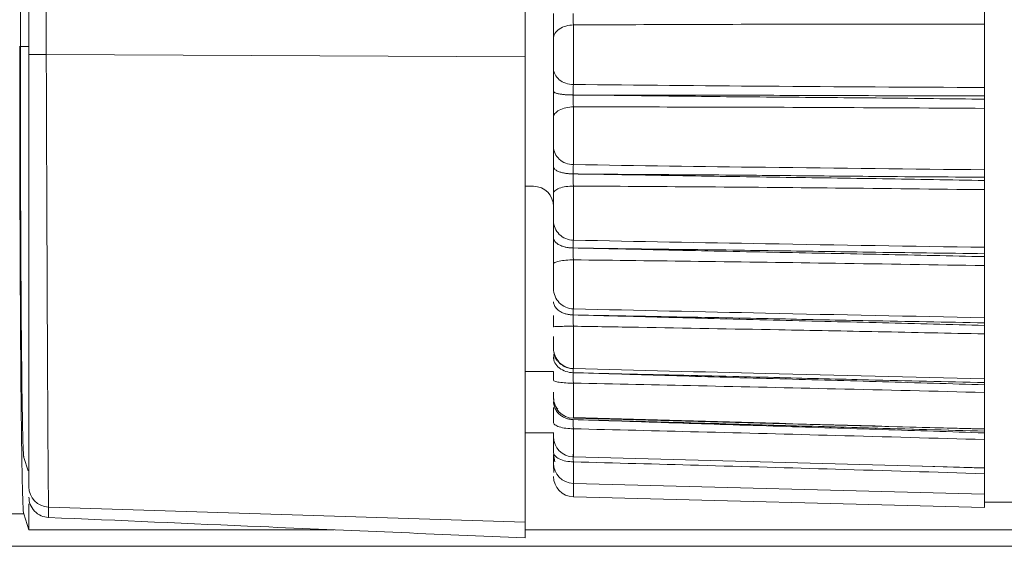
# Model space of a CAD drawing. Header units: millimetres. Extents: x 54 to 738, y 201 to 591.
# Tile 7 of 22: x 176 to 200, y 461 to 474. Entities that reach past the tile are written whole.
import ezdxf

# ---------------------------------------------------------------- set-up
doc = ezdxf.new("R2010")
doc.units = ezdxf.units.MM
doc.header["$LTSCALE"] = 3

msp = doc.modelspace()

# ---------------------------------------------------------------- linework, layer by layer
at = {"color": 7, "linetype": 'Continuous', "lineweight": 0}
for p, q in [((175.666, 475.029), (175.666, 473.408)), ((199.376, 474.583), (199.376, 473.853)), ((189.263, 473.939), (189.263, 472.476)), ((199.376, 472.495), (199.376, 473.853)), ((188.076, 473.158), (176.302, 473.215)), ((199.376, 472.495), (199.376, 471.776)), ((189.263, 471.926), (189.263, 470.507)), ((199.376, 470.459), (199.376, 471.776)), ((199.376, 470.459), (199.376, 469.772)), ((188.076, 469.98), (188.285, 469.977)), ((189.263, 469.982), (189.263, 468.651)), ((199.376, 468.537), (199.376, 469.772)), ((199.376, 468.537), (199.376, 467.904)), ((189.263, 468.168), (189.263, 466.965)), ((199.376, 466.788), (199.376, 467.904)), ((188.776, 466.524), (188.776, 466.803)), ((199.376, 466.788), (199.376, 466.228)), ((189.263, 466.537), (189.263, 465.498)), ((199.376, 465.265), (199.376, 466.228)), ((188.785, 465.855), (188.784, 465.702)), ((188.776, 465.429), (188.076, 465.429)), ((188.776, 465.213), (188.776, 465.429)), ((199.376, 465.265), (199.376, 464.795)), ((199.376, 464.013), (199.376, 464.795)), ((189.263, 464.277), (199.376, 464.012)), ((190.045, 464.222), (199.376, 463.959)), ((188.776, 463.918), (188.076, 463.918)), ((199.376, 464.013), (199.376, 463.648)), ((199.376, 463.062), (199.376, 463.648)), ((175.861, 462.982), (175.751, 463.311)), ((188.776, 463.388), (188.808, 463.207)), ((188.776, 463.388), (188.808, 463.207)), ((189.263, 463.327), (199.376, 463.062)), ((175.876, 462.762), (175.876, 463.148)), ((188.783, 463.067), (188.784, 462.945)), ((197.846, 463.102), (199.376, 463.049)), ((199.376, 463.072), (199.376, 462.822)), ((189.263, 462.677), (199.376, 462.412)), ((199.376, 462.412), (199.376, 462.822)), ((189.263, 462.347), (199.376, 462.082)), ((199.376, 462.412), (199.376, 462.342)), ((199.376, 462.082), (199.376, 462.342)), ((199.376, 462.218), (467.376, 462.218)), ((175.876, 461.537), (175.876, 462.172)), ((176.354, 461.84), (176.36, 462.095)), ((188.076, 461.722), (176.36, 462.095)), ((175.876, 461.537), (175.747, 461.925)), ((188.076, 461.337), (188.076, 461.722)), ((183.379, 461.537), (175.876, 461.537)), ((478.676, 461.537), (188.076, 461.537)), ((109.383, 461.131), (547.369, 461.131))]:
    msp.add_line(p, q, dxfattribs=at)
at = {"color": 18, "linetype": 'Continuous', "lineweight": 0}
for p, q in [((175.876, 473.408), (175.666, 473.408)), ((188.776, 465.948), (188.776, 465.998)), ((189.263, 465.139), (189.263, 464.277)), ((189.263, 464.018), (189.263, 463.327)), ((189.263, 463.206), (189.263, 462.677)), ((189.263, 462.677), (189.263, 462.347))]:
    msp.add_line(p, q, dxfattribs=at)
at = {"color": 7, "linetype": 'Continuous', "lineweight": 0}
for centre, start, end in [((188.276, 469.477), 0, 89), ((189.276, 464.776), 180, 268.5), ((189.276, 463.826), 180, 268.5), ((189.276, 463.177), 180, 268.5), ((189.276, 462.847), 180, 268.5), ((176.376, 462.595), 180.0059, 268.1309)]:
    msp.add_arc(centre, 0.5, start, end, dxfattribs=at)
for points in [[(188.076, 473.158), (188.076, 473.862), (188.076, 474.574), (188.076, 475.279)], [(175.876, 475.219), (175.876, 474.552), (175.876, 473.884), (175.876, 473.217)], [(189.263, 473.939), (189.26, 474.015), (189.258, 474.117), (189.258, 474.218)], [(188.076, 461.722), (188.076, 461.742), (188.076, 461.92), (188.076, 462.594), (188.076, 463.654), (188.076, 465.066), (188.076, 466.783), (188.076, 468.748), (188.076, 470.895), (188.076, 472.399), (188.076, 473.158)], [(189.258, 472.218), (189.258, 472.318), (189.26, 472.413), (189.263, 472.476)], [(189.263, 471.926), (189.26, 472.012), (189.258, 472.119), (189.258, 472.218)], [(189.258, 470.279), (189.258, 470.375), (189.26, 470.459), (189.263, 470.507)], [(189.263, 469.982), (189.26, 470.077), (189.258, 470.185), (189.258, 470.279)], [(189.258, 468.46), (189.258, 468.549), (189.26, 468.619), (189.263, 468.651)], [(189.263, 468.168), (189.26, 468.267), (189.258, 468.374), (189.258, 468.46)], [(189.258, 466.815), (189.258, 466.895), (189.26, 466.95), (189.263, 466.965)], [(189.263, 466.537), (189.26, 466.638), (189.258, 466.74), (189.258, 466.815)], [(189.258, 465.395), (189.258, 465.463), (189.26, 465.501), (189.263, 465.498)], [(189.263, 465.139), (189.26, 465.24), (189.258, 465.333), (189.258, 465.395)], [(189.263, 464.018), (189.26, 464.114), (189.258, 464.196), (189.258, 464.244)], [(189.263, 463.206), (189.26, 463.295), (189.258, 463.364), (189.258, 463.396)], [(176.354, 461.84), (178.095, 461.765), (179.835, 461.689), (181.576, 461.614)], [(181.576, 461.614), (183.743, 461.521), (185.909, 461.429), (188.076, 461.337)]]:
    msp.add_open_spline(points, degree=3, dxfattribs=at)
for points, knots in [([(176.302, 473.215), (176.302, 473.549), (176.3, 474.218), (176.302, 474.887), (176.302, 475.222)], [0, 0, 0, 0, 0.5, 1, 1, 1, 1]), ([(188.776, 473.608), (188.776, 473.629), (188.776, 473.671), (188.776, 473.739), (188.776, 473.81), (188.776, 473.911), (188.776, 474.047), (188.776, 474.16), (188.776, 474.217)], [0, 0, 0, 0, 0.123361, 0.245545, 0.367533, 0.49031, 0.745047, 1, 1, 1, 1]), ([(188.776, 473.608), (188.776, 473.646), (188.786, 473.688), (188.834, 473.768), (188.87, 473.807), (188.965, 473.871), (189.022, 473.896), (189.142, 473.93), (189.205, 473.938), (189.263, 473.939)], [0, 0, 0, 0, 0.25, 0.25, 0.5, 0.5, 0.75, 0.75, 1, 1, 1, 1]), ([(199.376, 473.958), (198.154, 473.959), (195.809, 473.96), (192.438, 473.953), (190.288, 473.943), (189.263, 473.939)], [0, 0, 0, 0, 0.362441, 0.695774, 1, 1, 1, 1]), ([(188.776, 472.867), (188.776, 472.882), (188.776, 472.913), (188.776, 472.966), (188.776, 473.034), (188.776, 473.12), (188.776, 473.222), (188.776, 473.327), (188.776, 473.429), (188.776, 473.525), (188.776, 473.58), (188.776, 473.608)], [0, 0, 0, 0, 0.08423, 0.167118, 0.250109, 0.373657, 0.500084, 0.623629, 0.750056, 0.87286, 1, 1, 1, 1]), ([(175.747, 461.925), (175.74, 461.944), (175.734, 462.035), (175.724, 462.275), (175.721, 462.373), (175.715, 462.602), (175.712, 462.736), (175.703, 463.181), (175.698, 463.54), (175.687, 464.379), (175.682, 464.865), (175.673, 465.922), (175.669, 466.496), (175.664, 467.426), (175.662, 467.749), (175.659, 468.405), (175.658, 468.74), (175.654, 469.762), (175.652, 470.469), (175.65, 471.934), (175.649, 472.674), (175.649, 473.421)], [0, 0, 0, 0, 0.125, 0.125, 0.1875, 0.1875, 0.25, 0.25, 0.375, 0.375, 0.5, 0.5, 0.625, 0.625, 0.6875, 0.6875, 0.75, 0.75, 0.875, 0.875, 1, 1, 1, 1]), ([(175.751, 463.311), (175.75, 463.315), (175.749, 463.322), (175.746, 463.346), (175.743, 463.379), (175.74, 463.421), (175.737, 463.473), (175.735, 463.535), (175.73, 463.656), (175.724, 463.88), (175.714, 464.372), (175.702, 465.149), (175.69, 466.323), (175.68, 467.72), (175.674, 469.066), (175.67, 470.237), (175.668, 471.042), (175.667, 471.719), (175.666, 472.27), (175.666, 472.834), (175.666, 473.215), (175.666, 473.408)], [0, 0, 0, 0, 0.021238, 0.042217, 0.062957, 0.083479, 0.103802, 0.123947, 0.143937, 0.205856, 0.269484, 0.385605, 0.500008, 0.614379, 0.730531, 0.794126, 0.856076, 0.891143, 0.926745, 0.962995, 1, 1, 1, 1]), ([(175.876, 473.217), (175.876, 471.84), (175.876, 470.464), (175.876, 467.918), (175.876, 466.749), (175.876, 464.789), (175.876, 463.999), (175.876, 462.914), (175.876, 462.619), (175.876, 462.594)], [0, 0, 0, 0, 0.25, 0.25, 0.5, 0.5, 0.75, 0.75, 1, 1, 1, 1]), ([(176.302, 473.215), (176.247, 473.215), (176.191, 473.215), (176.084, 473.215), (176.035, 473.215), (175.955, 473.216), (175.924, 473.216), (175.885, 473.217), (175.876, 473.217), (175.876, 473.217)], [0, 0, 0, 0, 0.25, 0.25, 0.5, 0.5, 0.75, 0.75, 1, 1, 1, 1]), ([(176.36, 462.095), (176.359, 462.098), (176.359, 462.104), (176.358, 462.127), (176.357, 462.161), (176.357, 462.208), (176.356, 462.267), (176.355, 462.34), (176.354, 462.427), (176.353, 462.529), (176.352, 462.646), (176.35, 462.779), (176.349, 462.929), (176.348, 463.095), (176.347, 463.279), (176.345, 463.48), (176.344, 463.7), (176.342, 463.938), (176.341, 464.196), (176.339, 464.472), (176.338, 464.768), (176.336, 465.083), (176.332, 465.801), (176.327, 466.959), (176.32, 468.572), (176.314, 470.016), (176.31, 471.22), (176.306, 472.148), (176.304, 472.781), (176.303, 473.103), (176.302, 473.215)], [0, 0, 0, 0, 0.019836, 0.040072, 0.060706, 0.081737, 0.103167, 0.124997, 0.147226, 0.169852, 0.192876, 0.216299, 0.240122, 0.264344, 0.288964, 0.313981, 0.339398, 0.365214, 0.39143, 0.418043, 0.445055, 0.472465, 0.500275, 0.623708, 0.729814, 0.818579, 0.889992, 0.944036, 0.980709, 1, 1, 1, 1]), ([(188.776, 472.867), (188.776, 472.766), (188.828, 472.666), (189.008, 472.522), (189.134, 472.478), (189.263, 472.476)], [0, 0, 0, 0, 0.5, 0.5, 1, 1, 1, 1]), ([(188.776, 472.307), (188.776, 472.335), (188.776, 472.39), (188.776, 472.47), (188.776, 472.548), (188.776, 472.646), (188.776, 472.758), (188.776, 472.83), (188.776, 472.867)], [0, 0, 0, 0, 0.127005, 0.253501, 0.380596, 0.509384, 0.752953, 1, 1, 1, 1]), ([(189.263, 472.476), (190.837, 472.461), (194.208, 472.429), (197.579, 472.411), (199.376, 472.402)], [0, 0, 0, 0, 0.467035, 1, 1, 1, 1]), ([(188.776, 472.307), (188.777, 472.303), (188.779, 472.293), (188.795, 472.28), (188.82, 472.268), (188.852, 472.258), (188.891, 472.249), (188.933, 472.241), (188.976, 472.235), (189.019, 472.23), (189.061, 472.226), (189.1, 472.224), (189.136, 472.222), (189.168, 472.22), (189.196, 472.219), (189.221, 472.219), (189.241, 472.218), (189.253, 472.218), (189.258, 472.218)], [0, 0, 0, 0, 0.094587, 0.188575, 0.280613, 0.369452, 0.454021, 0.533478, 0.607224, 0.674891, 0.736308, 0.791462, 0.840454, 0.883458, 0.920688, 0.952375, 0.978744, 1, 1, 1, 1]), ([(188.776, 471.665), (188.776, 471.688), (188.776, 471.736), (188.776, 471.81), (188.776, 471.887), (188.776, 471.995), (188.776, 472.137), (188.776, 472.251), (188.776, 472.307)], [0, 0, 0, 0, 0.122655, 0.244043, 0.365135, 0.486907, 0.743816, 1, 1, 1, 1]), ([(199.376, 472.198), (198.423, 472.199), (196.744, 472.2), (194.681, 472.208), (193.11, 472.215), (191.751, 472.215), (190.442, 472.214), (189.594, 472.217), (189.258, 472.218)], [0, 0, 0, 0, 0.282582, 0.497752, 0.611902, 0.748312, 0.900593, 1, 1, 1, 1]), ([(189.258, 472.218), (189.594, 472.215), (190.442, 472.208), (191.699, 472.192), (193.057, 472.176), (194.744, 472.161), (196.86, 472.145), (198.538, 472.125), (199.376, 472.115)], [0, 0, 0, 0, 0.099392, 0.251688, 0.372552, 0.502248, 0.751683, 1, 1, 1, 1]), ([(188.776, 471.665), (188.776, 471.695), (188.786, 471.728), (188.834, 471.791), (188.87, 471.822), (188.965, 471.872), (189.022, 471.892), (189.142, 471.919), (189.205, 471.925), (189.263, 471.926)], [0, 0, 0, 0, 0.25, 0.25, 0.5, 0.5, 0.75, 0.75, 1, 1, 1, 1]), ([(199.376, 471.89), (198.154, 471.897), (195.809, 471.911), (192.438, 471.923), (190.288, 471.925), (189.263, 471.926)], [0, 0, 0, 0, 0.362441, 0.695774, 1, 1, 1, 1]), ([(188.776, 470.946), (188.776, 470.958), (188.776, 470.982), (188.776, 471.027), (188.776, 471.087), (188.776, 471.165), (188.776, 471.263), (188.776, 471.366), (188.776, 471.47), (188.776, 471.572), (188.776, 471.634), (188.776, 471.665)], [0, 0, 0, 0, 0.08423, 0.167118, 0.250109, 0.373657, 0.500084, 0.623629, 0.750056, 0.87286, 1, 1, 1, 1]), ([(188.776, 470.946), (188.776, 470.833), (188.828, 470.721), (189.008, 470.559), (189.134, 470.51), (189.263, 470.507)], [0, 0, 0, 0, 0.5, 0.5, 1, 1, 1, 1]), ([(188.776, 470.452), (188.776, 470.478), (188.776, 470.531), (188.776, 470.605), (188.776, 470.677), (188.776, 470.763), (188.776, 470.861), (188.776, 470.918), (188.776, 470.946)], [0, 0, 0, 0, 0.127005, 0.253501, 0.380596, 0.509384, 0.752953, 1, 1, 1, 1]), ([(188.776, 470.452), (188.777, 470.443), (188.779, 470.426), (188.795, 470.401), (188.82, 470.378), (188.852, 470.358), (188.891, 470.34), (188.933, 470.325), (188.976, 470.312), (189.019, 470.303), (189.061, 470.295), (189.1, 470.29), (189.136, 470.286), (189.168, 470.283), (189.196, 470.281), (189.221, 470.28), (189.241, 470.279), (189.253, 470.279), (189.258, 470.279)], [0, 0, 0, 0, 0.094587, 0.188575, 0.280613, 0.369452, 0.454021, 0.533478, 0.607224, 0.674891, 0.736308, 0.791462, 0.840454, 0.883458, 0.920688, 0.952375, 0.978744, 1, 1, 1, 1]), ([(188.776, 469.799), (188.776, 469.825), (188.776, 469.876), (188.776, 469.955), (188.776, 470.035), (188.776, 470.147), (188.776, 470.289), (188.776, 470.398), (188.776, 470.452)], [0, 0, 0, 0, 0.122655, 0.244043, 0.365135, 0.486907, 0.743816, 1, 1, 1, 1]), ([(189.263, 470.507), (190.837, 470.484), (194.208, 470.435), (197.579, 470.4), (199.376, 470.381)], [0, 0, 0, 0, 0.4670215, 1, 1, 1, 1]), ([(199.376, 470.198), (198.423, 470.204), (196.744, 470.216), (194.681, 470.236), (193.11, 470.252), (191.751, 470.26), (190.442, 470.268), (189.594, 470.276), (189.258, 470.279)], [0, 0, 0, 0, 0.2825823, 0.4977522, 0.6119023, 0.7483118, 0.9005933, 1, 1, 1, 1]), ([(189.258, 470.279), (189.594, 470.274), (190.442, 470.262), (191.699, 470.239), (193.057, 470.216), (194.744, 470.191), (196.86, 470.162), (198.538, 470.133), (199.376, 470.119)], [0, 0, 0, 0, 0.099392, 0.251688, 0.372552, 0.502248, 0.751683, 1, 1, 1, 1]), ([(188.776, 469.799), (188.776, 469.821), (188.786, 469.844), (188.834, 469.888), (188.87, 469.909), (188.965, 469.945), (189.022, 469.959), (189.142, 469.977), (189.205, 469.982), (189.263, 469.982)], [0, 0, 0, 0, 0.25, 0.25, 0.5, 0.5, 0.75, 0.75, 1, 1, 1, 1]), ([(199.376, 469.893), (198.154, 469.906), (195.809, 469.933), (192.438, 469.962), (190.288, 469.976), (189.263, 469.982)], [0, 0, 0, 0, 0.362441, 0.695774, 1, 1, 1, 1]), ([(188.776, 469.125), (188.776, 469.134), (188.776, 469.15), (188.776, 469.186), (188.776, 469.235), (188.776, 469.303), (188.776, 469.393), (188.776, 469.492), (188.776, 469.595), (188.776, 469.7), (188.776, 469.766), (188.776, 469.799)], [0, 0, 0, 0, 0.08423, 0.167118, 0.250109, 0.373657, 0.500084, 0.623629, 0.750056, 0.87286, 1, 1, 1, 1]), ([(188.776, 469.125), (188.776, 469.003), (188.828, 468.882), (189.008, 468.707), (189.134, 468.654), (189.263, 468.651)], [0, 0, 0, 0, 0.5, 0.5, 1, 1, 1, 1]), ([(188.776, 468.712), (188.776, 468.736), (188.776, 468.784), (188.776, 468.85), (188.776, 468.913), (188.776, 468.986), (188.776, 469.065), (188.776, 469.105), (188.776, 469.125)], [0, 0, 0, 0, 0.127005, 0.253501, 0.380596, 0.509384, 0.752953, 1, 1, 1, 1]), ([(188.776, 468.712), (188.777, 468.699), (188.779, 468.674), (188.795, 468.638), (188.82, 468.605), (188.852, 468.575), (188.891, 468.549), (188.933, 468.526), (188.976, 468.508), (189.019, 468.494), (189.061, 468.483), (189.1, 468.475), (189.136, 468.469), (189.168, 468.465), (189.196, 468.462), (189.221, 468.461), (189.241, 468.46), (189.253, 468.46), (189.258, 468.46)], [0, 0, 0, 0, 0.094587, 0.188575, 0.280613, 0.369452, 0.454021, 0.533478, 0.607224, 0.674891, 0.736308, 0.791462, 0.840454, 0.883458, 0.920688, 0.952375, 0.978744, 1, 1, 1, 1]), ([(188.776, 468.068), (188.776, 468.095), (188.776, 468.149), (188.776, 468.23), (188.776, 468.311), (188.776, 468.421), (188.776, 468.56), (188.776, 468.661), (188.776, 468.712)], [0, 0, 0, 0, 0.122655, 0.244043, 0.365135, 0.486907, 0.743816, 1, 1, 1, 1]), ([(189.263, 468.651), (190.837, 468.621), (194.208, 468.557), (197.579, 468.504), (199.376, 468.476)], [0, 0, 0, 0, 0.467003, 1, 1, 1, 1]), ([(199.376, 468.319), (198.423, 468.332), (196.744, 468.353), (194.681, 468.385), (193.11, 468.41), (191.751, 468.426), (190.442, 468.441), (189.594, 468.454), (189.258, 468.46)], [0, 0, 0, 0, 0.282582, 0.497752, 0.611902, 0.748312, 0.900593, 1, 1, 1, 1]), ([(189.258, 468.46), (189.594, 468.453), (190.442, 468.437), (191.699, 468.407), (193.057, 468.377), (194.744, 468.343), (196.86, 468.303), (198.538, 468.265), (199.376, 468.247)], [0, 0, 0, 0, 0.099392, 0.251688, 0.372552, 0.502248, 0.751683, 1, 1, 1, 1]), ([(188.776, 468.068), (188.776, 468.08), (188.786, 468.092), (188.834, 468.116), (188.87, 468.128), (188.965, 468.147), (189.022, 468.155), (189.142, 468.165), (189.205, 468.167), (189.263, 468.168)], [0, 0, 0, 0, 0.25, 0.25, 0.5, 0.5, 0.75, 0.75, 1, 1, 1, 1]), ([(188.776, 467.459), (188.776, 467.463), (188.776, 467.472), (188.776, 467.497), (188.776, 467.534), (188.776, 467.59), (188.776, 467.669), (188.776, 467.761), (188.776, 467.86), (188.776, 467.964), (188.776, 468.033), (188.776, 468.068)], [0, 0, 0, 0, 0.08423, 0.167118, 0.250109, 0.373657, 0.500084, 0.623629, 0.750056, 0.87286, 1, 1, 1, 1]), ([(199.376, 468.026), (198.154, 468.046), (195.809, 468.084), (192.438, 468.131), (190.288, 468.156), (189.263, 468.168)], [0, 0, 0, 0, 0.3624408, 0.6957736, 1, 1, 1, 1]), ([(188.776, 467.459), (188.776, 467.332), (188.828, 467.205), (189.008, 467.023), (189.134, 466.968), (189.263, 466.965)], [0, 0, 0, 0, 0.5, 0.5, 1, 1, 1, 1]), ([(188.776, 467.138), (188.777, 467.122), (188.779, 467.091), (188.795, 467.045), (188.82, 467.002), (188.852, 466.963), (188.891, 466.93), (188.933, 466.901), (188.976, 466.878), (189.019, 466.86), (189.061, 466.845), (189.1, 466.835), (189.136, 466.827), (189.168, 466.822), (189.196, 466.819), (189.221, 466.817), (189.241, 466.815), (189.253, 466.815), (189.258, 466.815)], [0, 0, 0, 0, 0.09462, 0.1886388, 0.2807044, 0.369566, 0.4541528, 0.533622, 0.6073745, 0.6750419, 0.7364545, 0.7915995, 0.8405776, 0.8835634, 0.9207724, 0.9524345, 0.978775, 1, 1, 1, 1]), ([(199.376, 466.62), (198.423, 466.638), (196.744, 466.668), (194.681, 466.711), (193.11, 466.744), (191.751, 466.768), (190.442, 466.791), (189.594, 466.808), (189.258, 466.815)], [0, 0, 0, 0, 0.282582, 0.497752, 0.611902, 0.748312, 0.900593, 1, 1, 1, 1]), ([(189.258, 466.815), (189.594, 466.807), (190.442, 466.787), (191.699, 466.752), (193.057, 466.715), (194.744, 466.674), (196.86, 466.623), (198.538, 466.578), (199.376, 466.556)], [0, 0, 0, 0, 0.099392, 0.2516883, 0.3725518, 0.5022478, 0.7516834, 1, 1, 1, 1]), ([(189.263, 466.965), (190.837, 466.928), (194.208, 466.851), (197.579, 466.783), (199.376, 466.746)], [0, 0, 0, 0, 0.466979, 1, 1, 1, 1]), ([(188.776, 466.524), (188.776, 466.525), (188.786, 466.527), (188.834, 466.53), (188.87, 466.532), (188.965, 466.534), (189.022, 466.535), (189.142, 466.536), (189.205, 466.537), (189.263, 466.537)], [0, 0, 0, 0, 0.25, 0.25, 0.5, 0.5, 0.75, 0.75, 1, 1, 1, 1]), ([(199.376, 466.348), (198.502, 466.367), (196.817, 466.402), (193.979, 466.456), (191.482, 466.501), (189.796, 466.528), (189.263, 466.537)], [0, 0, 0, 0, 0.259177, 0.500001, 0.841714, 1, 1, 1, 1]), ([(188.776, 465.998), (188.776, 466.004), (188.776, 466.013), (188.776, 466.079), (188.776, 466.145), (188.776, 466.215), (188.776, 466.265), (188.776, 466.285)], [0, 0, 0, 0, 0.355177, 0.531647, 0.71223, 0.888694, 1, 1, 1, 1]), ([(188.776, 465.998), (188.776, 465.869), (188.828, 465.741), (189.008, 465.557), (189.134, 465.502), (189.263, 465.498)], [0, 0, 0, 0, 0.5, 0.5, 1, 1, 1, 1]), ([(188.85, 465.696), (188.835, 465.736), (188.803, 465.82), (188.79, 465.877), (188.784, 465.907)], [0, 0, 0, 0, 0.482996, 1, 1, 1, 1]), ([(188.776, 465.779), (188.776, 465.735), (188.786, 465.686), (188.833, 465.594), (188.869, 465.549), (188.963, 465.475), (189.02, 465.446), (189.139, 465.407), (189.201, 465.397), (189.258, 465.395)], [0, 0, 0, 0, 0.25, 0.25, 0.5, 0.5, 0.75, 0.75, 1, 1, 1, 1]), ([(189.261, 465.492), (189.215, 465.497), (189.12, 465.507), (188.988, 465.573), (188.875, 465.673), (188.831, 465.762), (188.809, 465.806)], [0, 0, 0, 0, 0.234153, 0.485626, 0.744741, 1, 1, 1, 1]), ([(199.376, 465.152), (198.423, 465.174), (196.744, 465.213), (194.681, 465.266), (193.11, 465.306), (191.751, 465.336), (190.442, 465.366), (189.594, 465.387), (189.258, 465.396)], [0, 0, 0, 0, 0.282584, 0.497752, 0.611903, 0.748312, 0.900594, 1, 1, 1, 1]), ([(189.258, 465.396), (189.594, 465.386), (190.442, 465.362), (191.699, 465.323), (193.057, 465.282), (194.744, 465.234), (196.86, 465.175), (198.538, 465.123), (199.376, 465.098)], [0, 0, 0, 0, 0.099393, 0.251688, 0.372552, 0.502248, 0.751683, 1, 1, 1, 1]), ([(189.263, 465.498), (190.837, 465.457), (194.208, 465.368), (197.579, 465.287), (199.376, 465.243)], [0, 0, 0, 0, 0.466982, 1, 1, 1, 1]), ([(188.776, 465.213), (188.776, 465.205), (188.786, 465.195), (188.834, 465.177), (188.87, 465.169), (188.965, 465.154), (189.022, 465.149), (189.142, 465.141), (189.205, 465.139), (189.263, 465.139)], [0, 0, 0, 0, 0.25, 0.25, 0.5, 0.5, 0.75, 0.75, 1, 1, 1, 1]), ([(199.376, 464.91), (198.154, 464.94), (195.809, 464.997), (192.438, 465.073), (190.288, 465.118), (189.263, 465.139)], [0, 0, 0, 0, 0.362441, 0.695774, 1, 1, 1, 1]), ([(188.776, 464.787), (188.776, 464.781), (188.776, 464.771), (188.776, 464.816), (188.776, 464.86), (188.776, 464.901), (188.776, 464.918)], [0, 0, 0, 0, 0.422281, 0.632089, 0.846795, 1, 1, 1, 1]), ([(188.776, 464.678), (188.777, 464.657), (188.779, 464.615), (188.795, 464.553), (188.82, 464.496), (188.852, 464.444), (188.891, 464.399), (188.933, 464.36), (188.976, 464.329), (189.019, 464.304), (189.061, 464.285), (189.1, 464.271), (189.136, 464.261), (189.168, 464.254), (189.196, 464.249), (189.221, 464.246), (189.241, 464.245), (189.253, 464.244), (189.258, 464.244)], [0, 0, 0, 0, 0.094587, 0.188575, 0.280613, 0.369452, 0.454021, 0.533478, 0.607224, 0.674891, 0.736308, 0.791462, 0.840454, 0.883458, 0.920688, 0.952375, 0.978744, 1, 1, 1, 1]), ([(188.776, 464.176), (188.776, 464.28), (188.776, 464.424), (188.776, 464.516), (188.776, 464.542)], [0, 0, 0, 0, 0.71622, 1, 1, 1, 1]), ([(188.776, 464.176), (188.776, 464.158), (188.786, 464.138), (188.834, 464.099), (188.87, 464.081), (188.965, 464.05), (189.022, 464.038), (189.142, 464.022), (189.205, 464.018), (189.263, 464.018)], [0, 0, 0, 0, 0.25, 0.25, 0.5, 0.5, 0.75, 0.75, 1, 1, 1, 1]), ([(199.376, 463.959), (198.423, 463.985), (196.744, 464.032), (194.681, 464.092), (193.11, 464.138), (191.751, 464.175), (190.442, 464.21), (189.594, 464.234), (189.258, 464.244)], [0, 0, 0, 0, 0.282582, 0.497752, 0.611902, 0.748312, 0.900593, 1, 1, 1, 1]), ([(189.258, 464.244), (189.594, 464.234), (190.442, 464.207), (191.699, 464.165), (193.057, 464.12), (194.744, 464.066), (196.86, 464.001), (198.538, 463.945), (199.376, 463.917)], [0, 0, 0, 0, 0.099392, 0.251688, 0.372552, 0.502248, 0.751683, 1, 1, 1, 1]), ([(189.263, 464.297), (190.837, 464.252), (194.208, 464.154), (197.579, 464.062), (199.376, 464.013)], [0, 0, 0, 0, 0.466946, 1, 1, 1, 1]), ([(188.776, 463.866), (188.776, 463.876), (188.776, 463.894), (188.776, 463.912), (188.776, 463.923), (188.776, 463.924), (188.776, 463.924)], [0, 0, 0, 0, 0.249331, 0.497661, 0.747168, 1, 1, 1, 1]), ([(199.376, 463.754), (198.154, 463.787), (195.809, 463.852), (192.438, 463.94), (190.288, 463.993), (189.263, 464.018)], [0, 0, 0, 0, 0.362441, 0.695774, 1, 1, 1, 1]), ([(188.776, 463.445), (188.776, 463.468), (188.776, 463.515), (188.776, 463.58), (188.776, 463.641), (188.776, 463.718), (188.776, 463.802), (188.776, 463.845), (188.776, 463.866)], [0, 0, 0, 0, 0.122655, 0.244043, 0.365135, 0.486907, 0.743816, 1, 1, 1, 1]), ([(188.776, 463.445), (188.776, 463.417), (188.786, 463.387), (188.834, 463.329), (188.87, 463.301), (188.965, 463.255), (189.022, 463.236), (189.142, 463.212), (189.205, 463.207), (189.263, 463.206)], [0, 0, 0, 0, 0.25, 0.25, 0.5, 0.5, 0.75, 0.75, 1, 1, 1, 1]), ([(188.776, 463.369), (188.776, 463.374), (188.776, 463.382), (188.776, 463.386), (188.776, 463.382), (188.776, 463.373), (188.776, 463.368)], [0, 0, 0, 0, 0.249331, 0.497661, 0.747168, 1, 1, 1, 1]), ([(188.776, 463.04), (188.776, 463.061), (188.776, 463.102), (188.776, 463.158), (188.776, 463.209), (188.776, 463.27), (188.776, 463.333), (188.776, 463.357), (188.776, 463.369)], [0, 0, 0, 0, 0.122655, 0.244043, 0.365135, 0.486907, 0.743816, 1, 1, 1, 1]), ([(199.376, 462.915), (198.154, 462.952), (195.809, 463.022), (192.438, 463.119), (190.288, 463.178), (189.263, 463.206)], [0, 0, 0, 0, 0.362441, 0.695774, 1, 1, 1, 1]), ([(175.876, 462.34), (175.876, 462.282), (175.886, 462.221), (175.932, 462.1), (175.968, 462.043), (176.061, 461.946), (176.117, 461.907), (176.235, 461.856), (176.297, 461.843), (176.354, 461.84)], [0, 0, 0, 0, 0.25, 0.25, 0.5, 0.5, 0.75, 0.75, 1, 1, 1, 1]), ([(175.747, 461.925), (171.873, 461.925), (166.558, 461.925), (160.326, 461.925), (157.557, 461.925), (155.85, 461.925), (154.715, 461.925), (153.674, 461.925), (152.704, 461.924), (151.759, 461.925), (150.736, 461.928), (149.835, 461.932), (149.034, 461.936), (148.289, 461.941), (147.362, 461.948), (145.662, 461.962), (143.729, 461.981), (141.566, 462.004), (139.804, 462.023), (138.094, 462.041), (136.521, 462.056), (135.089, 462.068), (133.808, 462.077), (132.622, 462.083), (131.704, 462.087), (131.009, 462.089), (130.554, 462.09), (130.114, 462.09), (129.829, 462.09), (129.676, 462.09)], [0, 0, 0, 0, 0.2468376, 0.3386951, 0.3971413, 0.4232625, 0.44746, 0.4694782, 0.4895966, 0.5092458, 0.5297459, 0.5551248, 0.5672279, 0.5819768, 0.6039442, 0.6284183, 0.6955898, 0.7355591, 0.7774118, 0.8170391, 0.8527468, 0.8840789, 0.9128094, 0.9372743, 0.9612483, 0.9719233, 0.9818187, 0.9903071, 1, 1, 1, 1])]:
    msp.add_open_spline(points, degree=3, knots=knots, dxfattribs=at)
at = {"color": 18, "linetype": 'Continuous', "lineweight": 0}
msp.add_open_spline([(188.776, 464.787), (188.781, 464.722), (188.79, 464.618), (188.853, 464.536), (188.878, 464.505)], degree=3, knots=[0, 0, 0, 0, 0.618322, 1, 1, 1, 1], dxfattribs=at)

doc.saveas('drawing.dxf')
